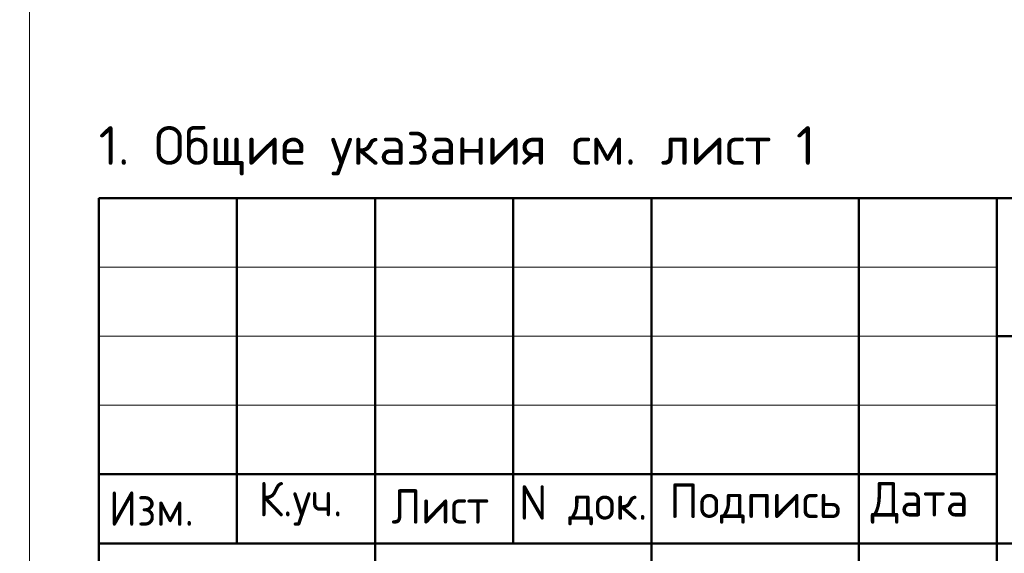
# Model space of a CAD drawing. Header units: millimetres. Extents: x 0 to 21005, y 0 to 14850.
# Tile 13 of 22: x 11214 to 14777, y 1714 to 3646. Entities that reach past the tile are written whole.
import ezdxf

# ---------------------------------------------------------------- set-up
doc = ezdxf.new("R2010")
doc.units = ezdxf.units.MM
doc.layers.add('Standard', color=7, linetype='Continuous', lineweight=25)
doc.styles.add('ISOCPEUR', font='txt')

msp = doc.modelspace()

# ---------------------------------------------------------------- linework, layer by layer
at = {"layer": 'Standard', "color": 7, "linetype": 'Continuous', "lineweight": 50, "transparency": 33554687}
for p, q in [((11500, 250), (11500, 3000)), ((11500, 3000), (20750, 3000)), ((12000, 1750), (12000, 3000)), ((12500, 250), (12500, 3000)), ((13000, 1750), (13000, 3000)), ((13500, 250), (13500, 3000)), ((14250, 250), (14250, 3000)), ((14750, 250), (14750, 3000)), ((14750, 2500), (20750, 2500)), ((11500, 2000), (14750, 2000)), ((11500, 2000), (14750, 2000)), ((11500, 1750), (14750, 1750)), ((11500, 1750), (14750, 1750)), ((14750, 1750), (20750, 1750))]:
    msp.add_line(p, q, dxfattribs=at)
at = {"layer": 'Standard', "color": 7, "linetype": 'Continuous', "lineweight": 13, "transparency": 33554687}
for p, q in [((11500, 2750), (14750, 2750)), ((11500, 2500), (14750, 2500)), ((11500, 2250), (14750, 2250))]:
    msp.add_line(p, q, dxfattribs=at)
msp.add_lwpolyline([(11250, 6150), (1706.5, 6150), (1706.5, 318.3), (11250, 318.3), (11250, 6150)], dxfattribs=at)
at = {"layer": 'Standard', "color": 7, "linetype": 'Continuous', "lineweight": 25, "transparency": 33554687}
msp.add_lwpolyline([(20750, 3000), (11500, 3000), (11500, 250), (20750, 250), (20750, 3000)], dxfattribs=at)

# ---------------------------------------------------------------- texts
at = {"layer": 'Standard', "color": 7, "linetype": 'Continuous', "lineweight": 13, "transparency": 33554687, "insert": (11500, 3171.3), "char_height": 140, "width": 2664.807, "attachment_point": 4, "style": 'ISOCPEUR'}
msp.add_mtext('\\A1;{\\fISOCPEUR|i0|b0;\\H139.999998;\\W1.000000;\\C7;1. Общие указания см. лист 1}\\P', dxfattribs=at)
at = {"layer": 'Standard', "color": 7, "linetype": 'Continuous', "lineweight": 25, "transparency": 33554687, "char_height": 125, "attachment_point": 7, "style": 'ISOCPEUR'}
for s, insert, width in [('\\W0.93;Изм.', (11537, 1813.8), 376.448), ('\\W0.93;К.уч.', (12078, 1813.8), 408.006), ('\\W0.94;Лист', (12559.6, 1821.4), 433.463), ('\\W0.95;N док.', (13021.3, 1815.3), 534.063), ('\\W0.96;Подпись', (13564.7, 1821.4), 672.14), ('\\W0.94;Дата', (14293.8, 1821.4), 483.868)]:
    msp.add_mtext(s, dxfattribs=dict(at, insert=insert, width=width))

doc.saveas('drawing.dxf')
